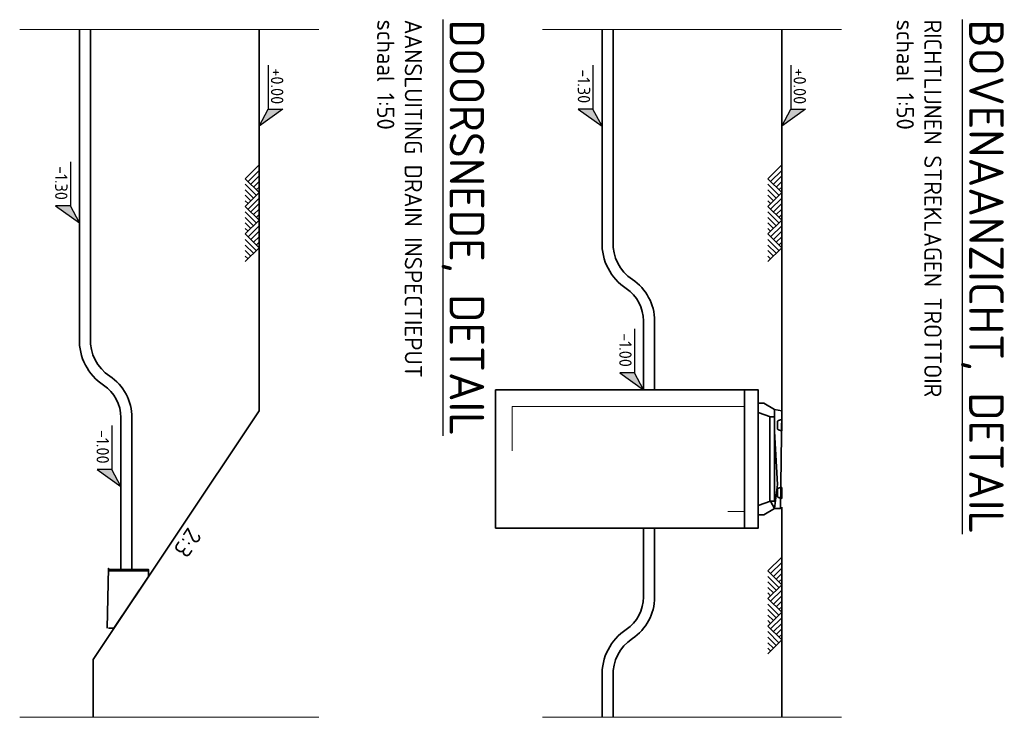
# Model space of a CAD drawing. Header units: metres. Extents: x 232680 to 233262, y 554200 to 554550.
# Tile 73 of 254: x 232753.15 to 232760.27, y 554417.29 to 554422.34. Entities that reach past the tile are written whole.
import ezdxf
from ezdxf.enums import TextEntityAlignment as Align

# ---------------------------------------------------------------- set-up
doc = ezdxf.new("R2010")
doc.units = ezdxf.units.M
doc.linetypes.add('NLCS-HIDDEN', pattern=[4, 2, -2])
doc.linetypes.add('XX-AFBREEK', pattern=[7, 4, -1, 1, -1])
for name, color, linetype, lineweight in [('N-WE-GR-MAAIVELD-SD', 7, 'Continuous', 13), ('N-WE-GW-MAAIVELD-035-GD', 7, 'Continuous', 35), ('N-WE-RI-DRAINAGE-GD', 7, 'Continuous', 35), ('N-WE-RI-PUT_035-GD', 7, 'Continuous', 35), ('X-XX-AL-AFBREEKLIJN-G', 7, 'XX-AFBREEK', 13), ('X-XX-AL-HOOGTELABEL-S', 7, 'Continuous', 25), ('X-XX-AL-T18-z', 7, 'Continuous', 18), ('X-XX-AL-T25', 7, 'Continuous', 25), ('X-XX-AL-T50', 7, 'Continuous', 25)]:
    doc.layers.add(name, color=color, linetype=linetype, lineweight=lineweight)
doc.styles.add('NLCS-ISO', font='NLCS-ISO.ttf')
doc.styles.add('NLCS-ISO-ANNOTATIEF-T25', font='NLCS-ISO.ttf', dxfattribs={"height": 2.5})

# ---------------------------------------------------------------- blocks, each defined once
blk = doc.blocks.new('SAL-HOOGTELABEL_02-SO')
for p, q in [((2.46, 3.44), (0, 0)), ((2.46, 1.31), (2.46, 3.44)), ((0, 0), (2.46, 1.31)), ((8.84, 1.31), (2.46, 1.31))]:
    blk.add_line(p, q)
blk.add_solid([(2.46, 3.44), (0, 0), (2.46, 1.31)])
at = {"style": 'NLCS-ISO'}
blk.add_attdef('...', text='', height=1.8, dxfattribs=at).set_placement((5.77, 2.62), align=Align.MIDDLE)
blk = doc.blocks.new('SAL-MAAIVELD_MIDDEL-D')
at = {"color": 0}
for p, q in [((0, 0), (0.2, -0.2)), ((0.08, 0), (0.24, -0.16)), ((0.16, 0), (0.28, -0.12)), ((0.2, -0.2), (0.4, 0)), ((0.24, 0), (0.32, -0.08)), ((0.32, 0), (0.36, -0.04)), ((0.4, 0), (0.6, -0.2)), ((0.48, 0), (0.64, -0.16)), ((0.56, 0), (0.68, -0.12)), ((0.6, -0.2), (0.8, 0)), ((0.64, 0), (0.72, -0.08)), ((0.72, 0), (0.76, -0.04)), ((0.8, 0), (1, -0.2)), ((0.88, 0), (1.04, -0.16)), ((0.96, 0), (1.08, -0.12)), ((1, -0.2), (1.2, 0)), ((1.04, 0), (1.12, -0.08)), ((1.12, 0), (1.16, -0.04)), ((1.2, 0), (1.4, -0.2)), ((0.28, -0.2), (0.44, -0.04)), ((0.36, -0.2), (0.48, -0.08)), ((0.44, -0.2), (0.52, -0.12)), ((0.68, -0.2), (0.84, -0.04)), ((0.76, -0.2), (0.88, -0.08)), ((0.84, -0.2), (0.92, -0.12)), ((1.08, -0.2), (1.24, -0.04)), ((1.16, -0.2), (1.28, -0.08)), ((1.24, -0.2), (1.32, -0.12)), ((0.52, -0.2), (0.56, -0.16)), ((0.92, -0.2), (0.96, -0.16)), ((1.32, -0.2), (1.36, -0.16))]:
    blk.add_line(p, q, dxfattribs=at)

msp = doc.modelspace()

# ---------------------------------------------------------------- linework, layer by layer
at = {"layer": 'N-WE-GW-MAAIVELD-035-GD', "flags": 128}
for points in [[(232753.6829, 554417.2872), (232753.6829, 554417.7066), (232754.8829, 554419.5066), (232754.8829, 554422.2658)], [(232758.6642, 554419.5066), (232758.6642, 554422.2658)], [(232758.6642, 554418.8076), (232758.6642, 554417.2872)]]:
    msp.add_lwpolyline(points, dxfattribs=at)
at = {"layer": 'N-WE-RI-DRAINAGE-GD', "flags": 128}
for points in [[(232753.8829, 554418.3566), (232753.8829, 554419.4571, 0.250392), (232753.758, 554419.6907, -0.26093), (232753.5829, 554420.0302), (232753.5829, 554422.2658)], [(232753.9629, 554418.3566), (232753.9629, 554419.4571, 0.25057), (232753.8023, 554419.7574, -0.2622), (232753.6629, 554420.0288), (232753.6629, 554422.2658)], [(232757.6642, 554419.6571), (232757.6642, 554420.1571, 0.250392), (232757.5393, 554420.3908, -0.26093), (232757.3642, 554420.7303), (232757.3642, 554422.2658)], [(232757.7442, 554419.6571), (232757.7442, 554420.1571, 0.25057), (232757.5836, 554420.4574, -0.2622), (232757.4442, 554420.7288), (232757.4442, 554422.2658)], [(232757.6642, 554418.6571), (232757.6642, 554418.1571, -0.250392), (232757.5393, 554417.9234, 0.26093), (232757.3642, 554417.584), (232757.3642, 554417.2872)], [(232757.7442, 554418.6571), (232757.7442, 554418.1571, -0.25057), (232757.5836, 554417.8568, 0.2622), (232757.4442, 554417.5854), (232757.4442, 554417.2872)]]:
    msp.add_lwpolyline(points, format="xyb", dxfattribs=at)
for points in [[(232757.7442, 554419.6571), (232757.7442, 554420.1571)], [(232753.9629, 554418.3566), (232753.9629, 554419.4571)]]:
    msp.add_lwpolyline(points, dxfattribs=at)
at = {"layer": 'N-WE-RI-PUT_035-GD', "flags": 128}
for points in [[(232758.3942, 554419.6571), (232756.5942, 554419.6571), (232756.5942, 554418.6571), (232758.3942, 554418.6571)], [(232758.6122, 554419.4621), (232758.6122, 554419.5146), (232758.5342, 554419.5621), (232758.4942, 554419.5621), (232758.4942, 554419.4946), (232758.5822, 554419.4621)], [(232758.6122, 554419.5146), (232758.5342, 554419.5621)], [(232758.4942, 554419.4946), (232758.5822, 554419.4621)], [(232758.4942, 554418.8196), (232758.5822, 554418.8521)], [(232758.6122, 554418.7996), (232758.5342, 554418.7521)], [(232753.7929, 554418.3566), (232754.0829, 554418.3566), (232754.0829, 554418.3066), (232753.8329, 554417.9316), (232753.7929, 554417.9316)], [(232754.0829, 554418.3466), (232753.7929, 554418.3466)]]:
    msp.add_lwpolyline(points, dxfattribs=at)
for points in [[(232758.3942, 554419.6571), (232758.3942, 554418.6571), (232758.4942, 554418.6571), (232758.4942, 554419.6571)], [(232758.6122, 554419.3571), (232758.6122, 554419.5146), (232758.6642, 554419.5066), (232758.6562, 554418.7996), (232758.6122, 554418.7996), (232758.6332, 554418.9718)], [(232758.6122, 554418.7996), (232758.5822, 554418.8521), (232758.4942, 554418.8196), (232758.4942, 554418.7521), (232758.5342, 554418.7521)], [(232753.7829, 554417.9316), (232753.7929, 554418.3666)]]:
    msp.add_lwpolyline(points, close=True, dxfattribs=at)
at = {"layer": 'N-WE-RI-PUT_035-GD', "linetype": 'NLCS-HIDDEN', "lineweight": 18, "flags": 128}
msp.add_lwpolyline([(232758.3942, 554419.5371), (232756.7142, 554419.5371), (232756.7142, 554418.7771), (232758.3942, 554418.7771)], dxfattribs=at)
at = {"layer": 'N-WE-RI-PUT_035-GD', "color": 251, "flags": 128}
msp.add_lwpolyline([(232758.4942, 554418.8196), (232758.4942, 554419.4946)], dxfattribs=at)
msp.add_lwpolyline([(232758.6122, 554418.8521), (232758.6122, 554419.4621), (232758.5772, 554419.4621), (232758.5772, 554418.8521)], close=True, dxfattribs=at)
for points in [[(232758.6642, 554419.3621), (232758.6642, 554419.4421, 0.178401), (232758.6332, 554419.4307), (232758.6332, 554419.3735, 0.178401)], [(232758.6642, 554418.9521), (232758.6642, 554418.8721, -0.178401), (232758.6332, 554418.8835), (232758.6332, 554418.9407, -0.178401)]]:
    msp.add_lwpolyline(points, format="xyb", close=True, dxfattribs=at)
at = {"layer": 'X-XX-AL-AFBREEKLIJN-G', "ltscale": 2, "flags": 128}
for points in [[(232755.3148, 554422.2658), (232753.151, 554422.2658)], [(232759.0961, 554422.2658), (232756.9323, 554422.2658)], [(232755.3148, 554417.2872), (232753.151, 554417.2872)], [(232759.0961, 554417.2872), (232756.9323, 554417.2872)]]:
    msp.add_lwpolyline(points, dxfattribs=at)

# ---------------------------------------------------------------- block references
at = {"layer": 'N-WE-GR-MAAIVELD-SD', "xscale": 0.4999999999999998, "yscale": 0.4999999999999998, "zscale": 0.4999999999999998, "rotation": 270}
for p in [(232754.8829, 554421.2862), (232758.6642, 554421.2862), (232758.6642, 554418.4474)]:
    msp.add_blockref('SAL-MAAIVELD_MIDDEL-D', p, dxfattribs=at)
at = {"layer": 'X-XX-AL-HOOGTELABEL-S'}
ref = msp.add_blockref('SAL-HOOGTELABEL_02-SO', (232754.8829, 554421.5668), dxfattribs=dict(at, xscale=-0.05, yscale=0.05, zscale=0.05, rotation=270))
ref.add_attrib('...', '+0.00', dxfattribs={"layer": '0', "height": 0.09, "rotation": 270, "style": 'NLCS-ISO'}).set_placement((232755.0136, 554421.8555), align=Align.MIDDLE)
ref = msp.add_blockref('SAL-HOOGTELABEL_02-SO', (232757.3642, 554421.5668), dxfattribs=dict(at, xscale=0.05, yscale=0.05, zscale=0.05, rotation=89.99999999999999))
ref.add_attrib('...', '-1.30', dxfattribs={"layer": '0', "height": 0.09, "rotation": 270, "style": 'NLCS-ISO'}).set_placement((232757.2334, 554421.8555), align=Align.MIDDLE)
ref = msp.add_blockref('SAL-HOOGTELABEL_02-SO', (232758.6642, 554421.5668), dxfattribs=dict(at, xscale=-0.05, yscale=0.05, zscale=0.05, rotation=270))
ref.add_attrib('...', '+0.00', dxfattribs={"layer": '0', "height": 0.09, "rotation": 270, "style": 'NLCS-ISO'}).set_placement((232758.7949, 554421.8555), align=Align.MIDDLE)
ref = msp.add_blockref('SAL-HOOGTELABEL_02-SO', (232753.5829, 554420.8668), dxfattribs=dict(at, xscale=0.05, yscale=0.05, zscale=0.05, rotation=89.99999999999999))
ref.add_attrib('...', '-1.30', dxfattribs={"layer": '0', "height": 0.09, "rotation": 270, "style": 'NLCS-ISO'}).set_placement((232753.4521, 554421.1554), align=Align.MIDDLE)
ref = msp.add_blockref('SAL-HOOGTELABEL_02-SO', (232757.6642, 554419.6571), dxfattribs=dict(at, xscale=0.05, yscale=0.05, zscale=0.05, rotation=89.99999999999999))
ref.add_attrib('...', '-1.00', dxfattribs={"layer": '0', "height": 0.09, "rotation": 270, "style": 'NLCS-ISO'}).set_placement((232757.5334, 554419.9458), align=Align.MIDDLE)
ref = msp.add_blockref('SAL-HOOGTELABEL_02-SO', (232753.8829, 554418.9571), dxfattribs=dict(at, xscale=0.05, yscale=0.05, zscale=0.05, rotation=89.99999999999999))
ref.add_attrib('...', '-1.00', dxfattribs={"layer": '0', "height": 0.09, "rotation": 270, "style": 'NLCS-ISO'}).set_placement((232753.7521, 554419.2457), align=Align.MIDDLE)

# ---------------------------------------------------------------- texts
at = {"layer": 'X-XX-AL-T18-z', "style": 'NLCS-ISO'}
msp.add_text('2:3', height=0.125, rotation=236.30993, dxfattribs=at).set_placement((232754.2829, 554418.6066), align=Align.BOTTOM_CENTER)
at = {"layer": 'X-XX-AL-T25', "style": 'NLCS-ISO-ANNOTATIEF-T25'}
for s, p in [('schaal 1:50', (232755.7367, 554422.3382)), ('AANSLUITING DRAIN INSPECTIEPUT', (232755.9367, 554422.3382)), ('schaal 1:50', (232759.4952, 554422.3382)), ('RICHTLIJNEN STREKLAGEN TROTTOIR', (232759.6952, 554422.3382))]:
    msp.add_text(s, height=0.125, rotation=270, dxfattribs=at).set_placement(p)
at = {"layer": 'X-XX-AL-T50', "style": 'NLCS-ISO'}
for s, p in [('%%UDOORSNEDE, DETAIL', (232756.2617, 554422.3382)), ('%%UBOVENAANZICHT, DETAIL', (232760.0202, 554422.3382))]:
    msp.add_text(s, height=0.25, rotation=270, dxfattribs=at).set_placement(p)

doc.saveas('drawing.dxf')
